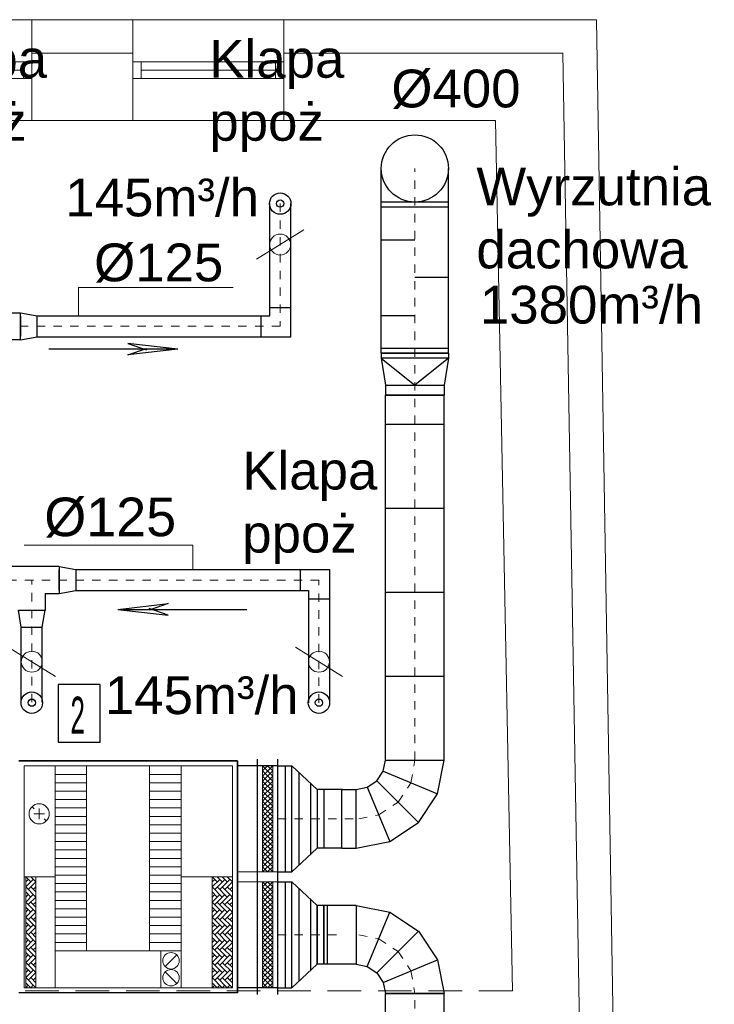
# Model space of a CAD drawing. Extents: x 280060 to 689961, y 120405 to 160329.
# Tile 64 of 85: x 667139 to 667553, y 146486 to 147072. Entities that reach past the tile are written whole.
import ezdxf

# ---------------------------------------------------------------- set-up
doc = ezdxf.new("R2010")
doc.units = 0
doc.header["$MEASUREMENT"] = 0
doc.linetypes.add('3', pattern=[1, 0.5, -0.5])
doc.linetypes.add('{ Wide Dash }', pattern=[12, 4, -2, 4, -2])
for name, color, linetype, lineweight in [('KAM-pro Kocioł C.O.', 7, 'CONTINUOUS', 18), ('KAM-pro Opis Wentylacji', 7, 'CONTINUOUS', 5), ('KAM-pro Podkład Sanitarny', 253, 'CONTINUOUS', 25), ('KAM-pro Wentylacja', 161, 'CONTINUOUS', 5), ('KAM-pro Wentylacja Nawiew', 1, 'CONTINUOUS', 30), ('KAM-pro Wentylacja Wywiew', 161, 'CONTINUOUS', 30)]:
    doc.layers.add(name, color=color, linetype=linetype, lineweight=lineweight)
doc.styles.add('damian', font='arial.ttf')
doc.styles.add('pomieszczenia', font='lucon.TTF', dxfattribs={"width": 0.8})

msp = doc.modelspace()

# ---------------------------------------------------------------- linework, layer by layer
at = {"layer": 'KAM-pro Kocioł C.O.', "lineweight": 25}
for p, q in [((667187.31, 146676.1), (667162.39, 146676.1)), ((667162.39, 146676.1), (667162.39, 146641.92)), ((667187.31, 146641.92), (667187.31, 146676.1)), ((667162.39, 146641.92), (667187.31, 146641.92))]:
    msp.add_line(p, q, dxfattribs=at)
at = {"layer": 'KAM-pro Opis Wentylacji'}
for p, q in [((667308.51, 146946.71), (667280.42, 146929.26)), ((667174.48, 146912.38, -2.78), (667266.49, 146912.38, -2.78)), ((667174.48, 146912.38, -2.78), (667174.48, 146895.62)), ((667141.97, 146759.14), (667242.52, 146759.14)), ((667242.52, 146759.14), (667242.52, 146744.58)), ((667160.66, 146680.99), (667132.57, 146698.44)), ((667331.56, 146680.99), (667303.48, 146698.44)), ((667140.98, 146630.68), (667140.98, 146630.68)), ((667141.98, 146495.68), (667141.98, 146627.68)), ((667141.98, 146627.68), (667265.98, 146627.68)), ((667160.48, 146495.68), (667160.48, 146627.68)), ((667179.23, 146517.68), (667179.23, 146627.68)), ((667216.73, 146517.68), (667216.73, 146627.68)), ((667235.48, 146495.68), (667235.48, 146627.68)), ((667265.98, 146627.68), (667265.98, 146495.68)), ((667268.98, 146628.68), (667268.98, 146628.68)), ((667280.98, 146627.68), (667268.98, 146627.68)), ((667280.98, 146560.68), (667280.98, 146631.68)), ((667280.98, 146560.68), (667280.98, 146631.68)), ((667280.98, 146560.68), (667280.98, 146631.68)), ((667283.98, 146564.68), (667283.98, 146627.68)), ((667283.98, 146627.68), (667289.98, 146627.68)), ((667289.98, 146621.68), (667283.98, 146627.68)), ((667289.98, 146627.68), (667283.98, 146621.68)), ((667286.98, 146627.68), (667283.98, 146624.68)), ((667283.98, 146627.68), (667283.98, 146627.68)), ((667283.98, 146564.68), (667283.98, 146627.68)), ((667283.98, 146627.68), (667289.98, 146627.68)), ((667289.98, 146621.68), (667283.98, 146627.68)), ((667289.98, 146627.68), (667283.98, 146621.68)), ((667286.98, 146627.68), (667283.98, 146624.68)), ((667283.98, 146627.68), (667283.98, 146627.68)), ((667289.98, 146624.68), (667286.98, 146627.68)), ((667289.98, 146624.68), (667286.98, 146627.68)), ((667289.98, 146627.68), (667289.98, 146564.68)), ((667289.98, 146627.68), (667289.98, 146627.68)), ((667289.98, 146627.68), (667289.98, 146564.68)), ((667289.98, 146627.68), (667289.98, 146627.68)), ((667160.48, 146622.68), (667179.23, 146622.68)), ((667235.48, 146622.68), (667216.73, 146622.68)), ((667289.98, 146618.68), (667283.98, 146624.68)), ((667289.98, 146624.68), (667283.98, 146618.68)), ((667289.98, 146618.68), (667283.98, 146624.68)), ((667289.98, 146624.68), (667283.98, 146618.68)), ((667289.98, 146615.68), (667283.98, 146621.68)), ((667289.98, 146621.68), (667283.98, 146615.68)), ((667289.98, 146615.68), (667283.98, 146621.68)), ((667289.98, 146621.68), (667283.98, 146615.68)), ((667160.48, 146617.68), (667179.23, 146617.68)), ((667235.48, 146617.68), (667216.73, 146617.68)), ((667289.98, 146612.68), (667283.98, 146618.68)), ((667289.98, 146618.68), (667283.98, 146612.68)), ((667289.98, 146612.68), (667283.98, 146618.68)), ((667289.98, 146618.68), (667283.98, 146612.68)), ((667289.98, 146609.68), (667283.98, 146615.68)), ((667289.98, 146615.68), (667283.98, 146609.68)), ((667289.98, 146609.68), (667283.98, 146615.68)), ((667289.98, 146615.68), (667283.98, 146609.68)), ((667160.48, 146612.68), (667179.23, 146612.68)), ((667235.48, 146612.68), (667216.73, 146612.68)), ((667289.98, 146606.68), (667283.98, 146612.68)), ((667289.98, 146612.68), (667283.98, 146606.68)), ((667289.98, 146606.68), (667283.98, 146612.68)), ((667289.98, 146612.68), (667283.98, 146606.68)), ((667289.98, 146603.68), (667283.98, 146609.68)), ((667289.98, 146609.68), (667283.98, 146603.68)), ((667289.98, 146603.68), (667283.98, 146609.68)), ((667289.98, 146609.68), (667283.98, 146603.68)), ((667146.73, 146603.42), (667147.98, 146602.18)), ((667160.48, 146607.68), (667179.23, 146607.68)), ((667235.48, 146607.68), (667216.73, 146607.68)), ((667289.98, 146600.68), (667283.98, 146606.68)), ((667289.98, 146606.68), (667283.98, 146600.68)), ((667289.98, 146600.68), (667283.98, 146606.68)), ((667289.98, 146606.68), (667283.98, 146600.68)), ((667289.98, 146597.68), (667283.98, 146603.68)), ((667289.98, 146603.68), (667283.98, 146597.68)), ((667289.98, 146597.68), (667283.98, 146603.68)), ((667289.98, 146603.68), (667283.98, 146597.68)), ((667154.18, 146599.18), (667147.78, 146599.18)), ((667150.98, 146595.98), (667150.98, 146602.38)), ((667160.48, 146602.68), (667179.23, 146602.68)), ((667160.48, 146597.68), (667179.23, 146597.68)), ((667235.48, 146602.68), (667216.73, 146602.68)), ((667235.48, 146597.68), (667216.73, 146597.68)), ((667289.98, 146594.68), (667283.98, 146600.68)), ((667289.98, 146600.68), (667283.98, 146594.68)), ((667289.98, 146594.68), (667283.98, 146600.68)), ((667289.98, 146600.68), (667283.98, 146594.68)), ((667289.98, 146591.68), (667283.98, 146597.68)), ((667289.98, 146597.68), (667283.98, 146591.68)), ((667289.98, 146591.68), (667283.98, 146597.68)), ((667289.98, 146597.68), (667283.98, 146591.68)), ((667155.22, 146594.94), (667153.98, 146596.18)), ((667160.48, 146592.68), (667179.23, 146592.68)), ((667235.48, 146592.68), (667216.73, 146592.68)), ((667289.98, 146588.68), (667283.98, 146594.68)), ((667289.98, 146594.68), (667283.98, 146588.68)), ((667289.98, 146588.68), (667283.98, 146594.68)), ((667289.98, 146594.68), (667283.98, 146588.68)), ((667289.98, 146585.68), (667283.98, 146591.68)), ((667289.98, 146591.68), (667283.98, 146585.68)), ((667289.98, 146585.68), (667283.98, 146591.68)), ((667289.98, 146591.68), (667283.98, 146585.68)), ((667160.48, 146587.68), (667179.23, 146587.68)), ((667235.48, 146587.68), (667216.73, 146587.68)), ((667289.98, 146582.68), (667283.98, 146588.68)), ((667289.98, 146588.68), (667283.98, 146582.68)), ((667289.98, 146582.68), (667283.98, 146588.68)), ((667289.98, 146588.68), (667283.98, 146582.68)), ((667160.48, 146582.68), (667179.23, 146582.68)), ((667235.48, 146582.68), (667216.73, 146582.68)), ((667289.98, 146579.68), (667283.98, 146585.68)), ((667289.98, 146585.68), (667283.98, 146579.68)), ((667289.98, 146579.68), (667283.98, 146585.68)), ((667289.98, 146585.68), (667283.98, 146579.68)), ((667289.98, 146576.68), (667283.98, 146582.68)), ((667289.98, 146582.68), (667283.98, 146576.68)), ((667289.98, 146576.68), (667283.98, 146582.68)), ((667289.98, 146582.68), (667283.98, 146576.68)), ((667160.48, 146577.68), (667179.23, 146577.68)), ((667235.48, 146577.68), (667216.73, 146577.68)), ((667289.98, 146573.68), (667283.98, 146579.68)), ((667289.98, 146579.68), (667283.98, 146573.68)), ((667289.98, 146573.68), (667283.98, 146579.68)), ((667289.98, 146579.68), (667283.98, 146573.68)), ((667289.98, 146570.68), (667283.98, 146576.68)), ((667289.98, 146576.68), (667283.98, 146570.68)), ((667289.98, 146570.68), (667283.98, 146576.68)), ((667289.98, 146576.68), (667283.98, 146570.68)), ((667160.48, 146572.68), (667179.23, 146572.68)), ((667235.48, 146572.68), (667216.73, 146572.68)), ((667289.98, 146567.68), (667283.98, 146573.68)), ((667289.98, 146573.68), (667283.98, 146567.68)), ((667289.98, 146567.68), (667283.98, 146573.68)), ((667289.98, 146573.68), (667283.98, 146567.68)), ((667289.98, 146564.68), (667283.98, 146570.68)), ((667289.98, 146570.68), (667283.98, 146564.68)), ((667289.98, 146564.68), (667283.98, 146570.68)), ((667289.98, 146570.68), (667283.98, 146564.68)), ((667160.48, 146567.68), (667179.23, 146567.68)), ((667160.48, 146562.68), (667179.23, 146562.68)), ((667235.48, 146567.68), (667216.73, 146567.68)), ((667235.48, 146562.68), (667216.73, 146562.68)), ((667280.98, 146564.68), (667268.98, 146564.68)), ((667280.98, 146564.68), (667268.98, 146564.68)), ((667292.98, 146564.68), (667280.98, 146564.68)), ((667292.98, 146564.68), (667280.98, 146564.68)), ((667280.98, 146491.68), (667280.98, 146562.68)), ((667280.98, 146491.68), (667280.98, 146562.68)), ((667280.98, 146491.68), (667280.98, 146562.68)), ((667286.98, 146564.68), (667283.98, 146567.68)), ((667286.98, 146564.68), (667283.98, 146567.68)), ((667289.98, 146564.68), (667283.98, 146564.68)), ((667283.98, 146564.68), (667283.98, 146564.68)), ((667289.98, 146564.68), (667283.98, 146564.68)), ((667283.98, 146564.68), (667283.98, 146564.68)), ((667289.98, 146567.68), (667286.98, 146564.68)), ((667289.98, 146567.68), (667286.98, 146564.68)), ((667289.98, 146564.68), (667289.98, 146564.68)), ((667289.98, 146564.68), (667289.98, 146564.68)), ((667160.48, 146561.68), (667141.98, 146561.68)), ((667142.98, 146495.68), (667142.98, 146561.68)), ((667142.98, 146561.68), (667148.98, 146561.68)), ((667145.98, 146558.68), (667142.98, 146561.68)), ((667144.48, 146560.18), (667142.98, 146558.68)), ((667147.48, 146560.18), (667142.98, 146555.68)), ((667142.98, 146558.68), (667142.98, 146558.68)), ((667148.98, 146558.68), (667144.48, 146554.18)), ((667148.98, 146558.68), (667145.98, 146561.68)), ((667148.98, 146561.68), (667148.98, 146495.68)), ((667148.98, 146561.68), (667148.98, 146561.68)), ((667160.48, 146557.68), (667179.23, 146557.68)), ((667235.48, 146557.68), (667216.73, 146557.68)), ((667259.98, 146561.68), (667235.48, 146561.68)), ((667253.98, 146495.68), (667253.98, 146561.68)), ((667253.98, 146561.68), (667265.98, 146561.68)), ((667256.98, 146558.68), (667253.98, 146561.68)), ((667255.48, 146560.18), (667253.98, 146558.68)), ((667258.48, 146560.18), (667253.98, 146555.68)), ((667261.48, 146560.18), (667255.48, 146554.18)), ((667259.98, 146558.68), (667256.98, 146561.68)), ((667264.48, 146560.18), (667258.48, 146554.18)), ((667262.98, 146558.68), (667259.98, 146561.68)), ((667265.98, 146558.68), (667261.48, 146554.18)), ((667265.98, 146558.68), (667262.98, 146561.68)), ((667265.98, 146561.68), (667265.98, 146495.68)), ((667265.98, 146561.68), (667265.98, 146561.68)), ((667280.98, 146558.68), (667268.98, 146558.68)), ((667280.98, 146558.68), (667268.98, 146558.68)), ((667292.98, 146558.68), (667280.98, 146558.68)), ((667292.98, 146558.68), (667280.98, 146558.68)), ((667283.98, 146495.68), (667283.98, 146558.68)), ((667283.98, 146558.68), (667289.98, 146558.68)), ((667289.98, 146552.68), (667283.98, 146558.68)), ((667289.98, 146558.68), (667283.98, 146552.68)), ((667286.98, 146558.68), (667283.98, 146555.68)), ((667283.98, 146558.68), (667283.98, 146558.68)), ((667283.98, 146495.68), (667283.98, 146558.68)), ((667283.98, 146558.68), (667289.98, 146558.68)), ((667289.98, 146552.68), (667283.98, 146558.68)), ((667289.98, 146558.68), (667283.98, 146552.68)), ((667286.98, 146558.68), (667283.98, 146555.68)), ((667283.98, 146558.68), (667283.98, 146558.68)), ((667289.98, 146555.68), (667286.98, 146558.68)), ((667289.98, 146555.68), (667286.98, 146558.68)), ((667289.98, 146558.68), (667289.98, 146495.68)), ((667289.98, 146558.68), (667289.98, 146558.68)), ((667289.98, 146558.68), (667289.98, 146495.68)), ((667289.98, 146558.68), (667289.98, 146558.68)), ((667148.98, 146549.68), (667142.98, 146555.68)), ((667145.98, 146549.68), (667142.98, 146552.68)), ((667144.48, 146551.18), (667142.98, 146549.68)), ((667147.48, 146551.18), (667142.98, 146546.68)), ((667148.98, 146552.68), (667145.98, 146555.68)), ((667148.98, 146555.68), (667147.48, 146554.18)), ((667148.98, 146555.68), (667148.98, 146555.68)), ((667160.48, 146552.68), (667179.23, 146552.68)), ((667235.48, 146552.68), (667216.73, 146552.68)), ((667259.98, 146549.68), (667253.98, 146555.68)), ((667256.98, 146549.68), (667253.98, 146552.68)), ((667255.48, 146551.18), (667253.98, 146549.68)), ((667258.48, 146551.18), (667253.98, 146546.68)), ((667261.48, 146551.18), (667255.48, 146545.18)), ((667262.98, 146549.68), (667256.98, 146555.68)), ((667264.48, 146551.18), (667258.48, 146545.18)), ((667265.98, 146549.68), (667259.98, 146555.68)), ((667265.98, 146552.68), (667262.98, 146555.68)), ((667265.98, 146555.68), (667264.48, 146554.18)), ((667265.98, 146555.68), (667265.98, 146555.68)), ((667289.98, 146549.68), (667283.98, 146555.68)), ((667289.98, 146555.68), (667283.98, 146549.68)), ((667289.98, 146549.68), (667283.98, 146555.68)), ((667289.98, 146555.68), (667283.98, 146549.68)), ((667289.98, 146546.68), (667283.98, 146552.68)), ((667289.98, 146552.68), (667283.98, 146546.68)), ((667289.98, 146546.68), (667283.98, 146552.68)), ((667289.98, 146552.68), (667283.98, 146546.68)), ((667142.98, 146549.68), (667142.98, 146549.68)), ((667148.98, 146540.68), (667142.98, 146546.68)), ((667148.98, 146549.68), (667144.48, 146545.18)), ((667148.98, 146543.68), (667145.98, 146546.68)), ((667148.98, 146546.68), (667147.48, 146545.18)), ((667148.98, 146546.68), (667148.98, 146546.68)), ((667160.48, 146547.68), (667179.23, 146547.68)), ((667235.48, 146547.68), (667216.73, 146547.68)), ((667259.98, 146540.68), (667253.98, 146546.68)), ((667262.98, 146540.68), (667256.98, 146546.68)), ((667265.98, 146540.68), (667259.98, 146546.68)), ((667265.98, 146549.68), (667261.48, 146545.18)), ((667265.98, 146543.68), (667262.98, 146546.68)), ((667265.98, 146546.68), (667264.48, 146545.18)), ((667265.98, 146546.68), (667265.98, 146546.68)), ((667289.98, 146543.68), (667283.98, 146549.68)), ((667289.98, 146549.68), (667283.98, 146543.68)), ((667289.98, 146543.68), (667283.98, 146549.68)), ((667289.98, 146549.68), (667283.98, 146543.68)), ((667289.98, 146540.68), (667283.98, 146546.68)), ((667289.98, 146546.68), (667283.98, 146540.68)), ((667289.98, 146540.68), (667283.98, 146546.68)), ((667289.98, 146546.68), (667283.98, 146540.68)), ((667145.98, 146540.68), (667142.98, 146543.68)), ((667144.48, 146542.18), (667142.98, 146540.68)), ((667147.48, 146542.18), (667142.98, 146537.68)), ((667142.98, 146540.68), (667142.98, 146540.68)), ((667148.98, 146540.68), (667144.48, 146536.18)), ((667160.48, 146542.68), (667179.23, 146542.68)), ((667235.48, 146542.68), (667216.73, 146542.68)), ((667256.98, 146540.68), (667253.98, 146543.68)), ((667255.48, 146542.18), (667253.98, 146540.68)), ((667258.48, 146542.18), (667253.98, 146537.68)), ((667261.48, 146542.18), (667255.48, 146536.18)), ((667264.48, 146542.18), (667258.48, 146536.18)), ((667265.98, 146540.68), (667261.48, 146536.18)), ((667289.98, 146537.68), (667283.98, 146543.68)), ((667289.98, 146543.68), (667283.98, 146537.68)), ((667289.98, 146537.68), (667283.98, 146543.68)), ((667289.98, 146543.68), (667283.98, 146537.68)), ((667289.98, 146534.68), (667283.98, 146540.68)), ((667289.98, 146540.68), (667283.98, 146534.68)), ((667289.98, 146534.68), (667283.98, 146540.68)), ((667289.98, 146540.68), (667283.98, 146534.68)), ((667148.98, 146531.68), (667142.98, 146537.68)), ((667145.98, 146531.68), (667142.98, 146534.68)), ((667144.48, 146533.18), (667142.98, 146531.68)), ((667147.48, 146533.18), (667142.98, 146528.68)), ((667148.98, 146534.68), (667145.98, 146537.68)), ((667148.98, 146537.68), (667147.48, 146536.18)), ((667148.98, 146537.68), (667148.98, 146537.68)), ((667160.48, 146537.68), (667179.23, 146537.68)), ((667235.48, 146537.68), (667216.73, 146537.68)), ((667259.98, 146531.68), (667253.98, 146537.68)), ((667256.98, 146531.68), (667253.98, 146534.68)), ((667255.48, 146533.18), (667253.98, 146531.68)), ((667258.48, 146533.18), (667253.98, 146528.68)), ((667261.48, 146533.18), (667255.48, 146527.18)), ((667262.98, 146531.68), (667256.98, 146537.68)), ((667264.48, 146533.18), (667258.48, 146527.18)), ((667265.98, 146531.68), (667259.98, 146537.68)), ((667265.98, 146534.68), (667262.98, 146537.68)), ((667265.98, 146537.68), (667264.48, 146536.18)), ((667265.98, 146537.68), (667265.98, 146537.68)), ((667289.98, 146531.68), (667283.98, 146537.68)), ((667289.98, 146537.68), (667283.98, 146531.68)), ((667289.98, 146531.68), (667283.98, 146537.68)), ((667289.98, 146537.68), (667283.98, 146531.68)), ((667289.98, 146528.68), (667283.98, 146534.68)), ((667289.98, 146534.68), (667283.98, 146528.68)), ((667289.98, 146528.68), (667283.98, 146534.68)), ((667289.98, 146534.68), (667283.98, 146528.68)), ((667142.98, 146531.68), (667142.98, 146531.68)), ((667148.98, 146522.68), (667142.98, 146528.68)), ((667148.98, 146531.68), (667144.48, 146527.18)), ((667148.98, 146525.68), (667145.98, 146528.68)), ((667148.98, 146528.68), (667147.48, 146527.18)), ((667148.98, 146528.68), (667148.98, 146528.68)), ((667160.48, 146532.68), (667179.23, 146532.68)), ((667160.48, 146527.68), (667179.23, 146527.68)), ((667235.48, 146532.68), (667216.73, 146532.68)), ((667235.48, 146527.68), (667216.73, 146527.68)), ((667259.98, 146522.68), (667253.98, 146528.68)), ((667262.98, 146522.68), (667256.98, 146528.68)), ((667265.98, 146522.68), (667259.98, 146528.68)), ((667265.98, 146531.68), (667261.48, 146527.18)), ((667265.98, 146525.68), (667262.98, 146528.68)), ((667265.98, 146528.68), (667264.48, 146527.18)), ((667265.98, 146528.68), (667265.98, 146528.68)), ((667289.98, 146525.68), (667283.98, 146531.68)), ((667289.98, 146531.68), (667283.98, 146525.68)), ((667289.98, 146525.68), (667283.98, 146531.68)), ((667289.98, 146531.68), (667283.98, 146525.68)), ((667289.98, 146522.68), (667283.98, 146528.68)), ((667289.98, 146528.68), (667283.98, 146522.68)), ((667289.98, 146522.68), (667283.98, 146528.68)), ((667289.98, 146528.68), (667283.98, 146522.68)), ((667145.98, 146522.68), (667142.98, 146525.68)), ((667144.48, 146524.18), (667142.98, 146522.68)), ((667147.48, 146524.18), (667142.98, 146519.68)), ((667142.98, 146522.68), (667142.98, 146522.68)), ((667148.98, 146522.68), (667144.48, 146518.18)), ((667160.48, 146522.68), (667179.23, 146522.68)), ((667235.48, 146522.68), (667216.73, 146522.68)), ((667256.98, 146522.68), (667253.98, 146525.68)), ((667255.48, 146524.18), (667253.98, 146522.68)), ((667258.48, 146524.18), (667253.98, 146519.68)), ((667261.48, 146524.18), (667255.48, 146518.18)), ((667264.48, 146524.18), (667258.48, 146518.18)), ((667265.98, 146522.68), (667261.48, 146518.18)), ((667289.98, 146519.68), (667283.98, 146525.68)), ((667289.98, 146525.68), (667283.98, 146519.68)), ((667289.98, 146519.68), (667283.98, 146525.68)), ((667289.98, 146525.68), (667283.98, 146519.68)), ((667289.98, 146516.68), (667283.98, 146522.68)), ((667289.98, 146522.68), (667283.98, 146516.68)), ((667289.98, 146516.68), (667283.98, 146522.68)), ((667289.98, 146522.68), (667283.98, 146516.68)), ((667148.98, 146513.68), (667142.98, 146519.68)), ((667145.98, 146513.68), (667142.98, 146516.68)), ((667148.98, 146516.68), (667145.98, 146519.68)), ((667148.98, 146519.68), (667147.48, 146518.18)), ((667148.98, 146519.68), (667148.98, 146519.68)), ((667235.48, 146517.68), (667160.48, 146517.68)), ((667223.48, 146495.68), (667223.48, 146517.68)), ((667235.48, 146495.68), (667235.48, 146517.68)), ((667259.98, 146513.68), (667253.98, 146519.68)), ((667256.98, 146513.68), (667253.98, 146516.68)), ((667262.98, 146513.68), (667256.98, 146519.68)), ((667265.98, 146513.68), (667259.98, 146519.68)), ((667265.98, 146516.68), (667262.98, 146519.68)), ((667265.98, 146519.68), (667264.48, 146518.18)), ((667265.98, 146519.68), (667265.98, 146519.68)), ((667289.98, 146513.68), (667283.98, 146519.68)), ((667289.98, 146519.68), (667283.98, 146513.68)), ((667289.98, 146513.68), (667283.98, 146519.68)), ((667289.98, 146519.68), (667283.98, 146513.68)), ((667289.98, 146510.68), (667283.98, 146516.68)), ((667289.98, 146516.68), (667283.98, 146510.68)), ((667289.98, 146510.68), (667283.98, 146516.68)), ((667289.98, 146516.68), (667283.98, 146510.68)), ((667144.48, 146515.18), (667142.98, 146513.68)), ((667147.48, 146515.18), (667142.98, 146510.68)), ((667142.98, 146513.68), (667142.98, 146513.68)), ((667148.98, 146504.68), (667142.98, 146510.68)), ((667148.98, 146513.68), (667144.48, 146509.18)), ((667148.98, 146507.68), (667145.98, 146510.68)), ((667148.98, 146510.68), (667147.48, 146509.18)), ((667148.98, 146510.68), (667148.98, 146510.68)), ((667232.94, 146515.2), (667226.01, 146508.27)), ((667255.48, 146515.18), (667253.98, 146513.68)), ((667258.48, 146515.18), (667253.98, 146510.68)), ((667259.98, 146504.68), (667253.98, 146510.68)), ((667261.48, 146515.18), (667255.48, 146509.18)), ((667262.98, 146504.68), (667256.98, 146510.68)), ((667264.48, 146515.18), (667258.48, 146509.18)), ((667265.98, 146504.68), (667259.98, 146510.68)), ((667265.98, 146513.68), (667261.48, 146509.18)), ((667265.98, 146507.68), (667262.98, 146510.68)), ((667265.98, 146510.68), (667264.48, 146509.18)), ((667265.98, 146510.68), (667265.98, 146510.68)), ((667289.98, 146507.68), (667283.98, 146513.68)), ((667289.98, 146513.68), (667283.98, 146507.68)), ((667289.98, 146507.68), (667283.98, 146513.68)), ((667289.98, 146513.68), (667283.98, 146507.68)), ((667289.98, 146504.68), (667283.98, 146510.68)), ((667289.98, 146510.68), (667283.98, 146504.68)), ((667289.98, 146504.68), (667283.98, 146510.68)), ((667289.98, 146510.68), (667283.98, 146504.68)), ((667145.98, 146504.68), (667142.98, 146507.68)), ((667144.48, 146506.18), (667142.98, 146504.68)), ((667147.48, 146506.18), (667142.98, 146501.68)), ((667142.98, 146504.68), (667142.98, 146504.68)), ((667148.98, 146504.68), (667144.48, 146500.18)), ((667226.01, 146505.1), (667232.94, 146498.17)), ((667256.98, 146504.68), (667253.98, 146507.68)), ((667255.48, 146506.18), (667253.98, 146504.68)), ((667258.48, 146506.18), (667253.98, 146501.68)), ((667261.48, 146506.18), (667255.48, 146500.18)), ((667264.48, 146506.18), (667258.48, 146500.18)), ((667265.98, 146504.68), (667261.48, 146500.18)), ((667289.98, 146501.68), (667283.98, 146507.68)), ((667289.98, 146507.68), (667283.98, 146501.68)), ((667289.98, 146501.68), (667283.98, 146507.68)), ((667289.98, 146507.68), (667283.98, 146501.68)), ((667289.98, 146498.68), (667283.98, 146504.68)), ((667289.98, 146504.68), (667283.98, 146498.68)), ((667289.98, 146498.68), (667283.98, 146504.68)), ((667289.98, 146504.68), (667283.98, 146498.68)), ((667148.98, 146495.68), (667142.98, 146501.68)), ((667145.98, 146495.68), (667142.98, 146498.68)), ((667148.98, 146498.68), (667145.98, 146501.68)), ((667148.98, 146501.68), (667147.48, 146500.18)), ((667148.98, 146501.68), (667148.98, 146501.68)), ((667259.98, 146495.68), (667253.98, 146501.68)), ((667256.98, 146495.68), (667253.98, 146498.68)), ((667262.98, 146495.68), (667256.98, 146501.68)), ((667265.98, 146495.68), (667259.98, 146501.68)), ((667265.98, 146498.68), (667262.98, 146501.68)), ((667265.98, 146501.68), (667264.48, 146500.18)), ((667265.98, 146501.68), (667265.98, 146501.68)), ((667289.98, 146495.68), (667283.98, 146501.68)), ((667289.98, 146501.68), (667283.98, 146495.68)), ((667289.98, 146495.68), (667283.98, 146501.68)), ((667289.98, 146501.68), (667283.98, 146495.68)), ((667286.98, 146495.68), (667283.98, 146498.68)), ((667286.98, 146495.68), (667283.98, 146498.68)), ((667289.98, 146498.68), (667286.98, 146495.68)), ((667289.98, 146498.68), (667286.98, 146495.68)), ((667140.98, 146492.68), (667140.98, 146492.68)), ((667265.98, 146495.68), (667141.98, 146495.68)), ((667144.48, 146497.18), (667142.98, 146495.68)), ((667148.98, 146495.68), (667142.98, 146495.68)), ((667142.98, 146495.68), (667142.98, 146495.68)), ((667147.48, 146497.18), (667145.98, 146495.68)), ((667148.98, 146495.68), (667148.98, 146495.68)), ((667255.48, 146497.18), (667253.98, 146495.68)), ((667265.98, 146495.68), (667253.98, 146495.68)), ((667258.48, 146497.18), (667256.98, 146495.68)), ((667261.48, 146497.18), (667259.98, 146495.68)), ((667264.48, 146497.18), (667262.98, 146495.68)), ((667265.98, 146495.68), (667265.98, 146495.68)), ((667280.98, 146495.68), (667268.98, 146495.68)), ((667268.98, 146494.68), (667268.98, 146494.68)), ((667289.98, 146495.68), (667283.98, 146495.68)), ((667283.98, 146495.68), (667283.98, 146495.68)), ((667289.98, 146495.68), (667283.98, 146495.68)), ((667283.98, 146495.68), (667283.98, 146495.68)), ((667289.98, 146495.68), (667289.98, 146495.68)), ((667289.98, 146495.68), (667289.98, 146495.68))]:
    msp.add_line(p, q, dxfattribs=at)
at = {"layer": 'KAM-pro Opis Wentylacji', "lineweight": 30}
for p, q in [((667268.98, 146630.68), (667138.98, 146630.68)), ((667138.98, 146630.68), (667268.98, 146630.68)), ((667138.98, 146630.68), (667268.98, 146630.68)), ((667266.98, 146630.68), (667266.98, 146630.68)), ((667268.98, 146492.68), (667268.98, 146630.68)), ((667268.98, 146630.68), (667268.98, 146492.68)), ((667268.98, 146630.68), (667268.98, 146492.68)), ((667268.98, 146560.68), (667268.98, 146630.68)), ((667280.98, 146627.68), (667268.98, 146627.68)), ((667280.98, 146560.68), (667280.98, 146631.68)), ((667292.98, 146627.68), (667280.98, 146627.68)), ((667292.98, 146627.68), (667280.98, 146627.68)), ((667292.98, 146560.68), (667292.98, 146631.68)), ((667292.98, 146560.68), (667292.98, 146631.68)), ((667268.98, 146492.68), (667268.98, 146562.68)), ((667268.98, 146492.68), (667268.98, 146562.68)), ((667280.98, 146491.68), (667280.98, 146562.68)), ((667292.98, 146491.68), (667292.98, 146562.68)), ((667292.98, 146491.68), (667292.98, 146562.68)), ((667268.98, 146492.68), (667138.98, 146492.68)), ((667268.98, 146492.68), (667138.98, 146492.68)), ((667268.98, 146492.68), (667138.98, 146492.68)), ((667266.98, 146492.68), (667266.98, 146492.68)), ((667280.98, 146495.68), (667268.98, 146495.68)), ((667292.98, 146495.68), (667280.98, 146495.68)), ((667292.98, 146495.68), (667280.98, 146495.68))]:
    msp.add_line(p, q, dxfattribs=at)
at = {"layer": 'KAM-pro Opis Wentylacji'}
for centre, radius in [((667294.46, 146937.98), 6.25), ((667146.61, 146689.72), 6.25), ((667317.52, 146689.72), 6.25), ((667150.98, 146599.18), 6), ((667229.48, 146511.73), 4.9), ((667229.48, 146501.63), 4.9)]:
    msp.add_circle(centre, radius, dxfattribs=at)
at = {"layer": 'KAM-pro Podkład Sanitarny', "lineweight": 20, "ltscale": 13}
for p, q in [((667056.7, 147071.81), (667146.7, 147071.81)), ((667206.7, 147071.81), (667146.7, 147071.81)), ((667146.7, 147071.81), (667206.7, 147071.81)), ((667146.7, 147071.81), (667146.7, 147011.81)), ((667206.7, 147071.81), (667206.7, 147011.81)), ((667206.7, 147071.81), (667296.7, 147071.81)), ((667482.7, 147071.81), (667296.7, 147071.81)), ((667296.7, 147071.81), (667482.7, 147071.81)), ((667296.7, 147071.81), (667296.7, 147011.81)), ((667482.7, 147071.81), (667492.7, 146468.81)), ((667206.7, 147051.81), (667146.7, 147051.81)), ((667146.7, 147051.81), (667206.7, 147051.81)), ((667462.7, 147051.81), (667296.7, 147051.81)), ((667296.7, 147051.81), (667462.7, 147051.81)), ((667472.7, 146468.81), (667462.7, 147051.81)), ((667462.7, 147051.81), (667472.7, 146468.81)), ((667056.7, 147046.81), (667146.7, 147046.81)), ((667141.7, 147036.81), (667141.7, 147046.81)), ((667206.7, 147046.81), (667296.7, 147046.81)), ((667211.7, 147036.81), (667211.7, 147046.81)), ((667291.7, 147036.81), (667291.7, 147046.81)), ((667061.7, 147041.81), (667141.7, 147041.81)), ((667211.7, 147041.81), (667291.7, 147041.81)), ((667056.7, 147036.81), (667146.7, 147036.81)), ((667206.7, 147036.81), (667296.7, 147036.81)), ((667206.7, 147036.81), (667211.7, 147036.81)), ((667056.7, 147011.81), (667146.7, 147011.81)), ((667206.7, 147011.81), (667146.7, 147011.81)), ((667146.7, 147011.81), (667206.7, 147011.81)), ((667206.7, 147011.81), (667296.7, 147011.81)), ((667422.7, 147011.81), (667296.7, 147011.81)), ((667296.7, 147011.81), (667422.7, 147011.81)), ((667432.7, 146493.81), (667422.7, 147011.81))]:
    msp.add_line(p, q, dxfattribs=at)
at = {"layer": 'KAM-pro Podkład Sanitarny', "linetype": '{ Wide Dash }', "lineweight": 20, "ltscale": 5}
msp.add_line((667432.7, 146493.81), (665668.7, 146493.81), dxfattribs=at)
at = {"layer": 'KAM-pro Wentylacja', "color": 3, "linetype": '3', "ltscale": 10}
for p, q in [((667374.63, 146631.18), (667374.63, 146983.28)), ((667294.46, 146962.37), (667294.46, 146889.37)), ((667294.46, 146889.37), (665748.6, 146889.37)), ((667317.52, 146738.33), (666744.3, 146738.33)), ((667146.61, 146665.64), (667146.61, 146738.33)), ((667317.52, 146665.33), (667317.52, 146738.33)), ((667372.28, 146617.66), (667374.63, 146631.18)), ((667364.62, 146606.19), (667372.28, 146617.66)), ((667353.15, 146598.53), (667364.62, 146606.19)), ((667341.35, 146596.18), (667353.15, 146598.53)), ((667292.98, 146596.18, 1.2), (667341.35, 146596.18, 1.2)), ((667292.98, 146527.18), (667332.95, 146527.18)), ((667341.35, 146527.18), (667353.15, 146524.83)), ((667353.15, 146524.83), (667364.62, 146517.17)), ((667364.62, 146517.17), (667372.28, 146505.71)), ((667372.28, 146505.71), (667374.63, 146492.18)), ((667374.63, 146333.28), (667374.63, 146492.18))]:
    msp.add_line(p, q, dxfattribs=at)
at = {"layer": 'KAM-pro Wentylacja Nawiew'}
for p, q in [((667288.21, 146895.62), (667288.21, 146962.37)), ((667300.71, 146883.12), (667300.71, 146962.37)), ((667131.56, 146897.37), (667139.81, 146897.37)), ((667139.81, 146881.37), (667139.81, 146897.37)), ((667139.81, 146897.37), (667149.81, 146895.62)), ((667288.21, 146900.62), (667300.71, 146900.62)), ((667139.81, 146895.37), (667139.81, 146883.37)), ((667149.81, 146895.62), (667288.21, 146895.62)), ((667149.81, 146883.12), (667149.81, 146895.62)), ((667283.21, 146883.12), (667283.21, 146895.62)), ((667139.81, 146881.37), (666990.38, 146881.37)), ((667139.81, 146881.37), (667149.81, 146883.12)), ((667149.81, 146883.12), (667300.71, 146883.12)), ((667292.98, 146558.68), (667301.48, 146558.68)), ((667301.48, 146495.68), (667301.48, 146558.68)), ((667301.48, 146558.68), (667316.48, 146544.68)), ((667339.63, 146544.68), (667316.48, 146544.68)), ((667316.48, 146509.68), (667316.48, 146544.68)), ((667316.48, 146544.68), (667316.48, 146509.68)), ((667339.63, 146544.68), (667339.63, 146509.68)), ((667339.63, 146544.68), (667359.72, 146540.68)), ((667359.72, 146540.68), (667376.75, 146529.3)), ((667376.75, 146529.3), (667388.13, 146512.27)), ((667301.48, 146495.68), (667316.48, 146509.68)), ((667339.63, 146509.68), (667316.48, 146509.68)), ((667339.63, 146509.68), (667346.32, 146508.35)), ((667388.13, 146512.27), (667392.13, 146492.18)), ((667346.32, 146508.35), (667352, 146504.56)), ((667352, 146504.56), (667355.8, 146498.88)), ((667355.8, 146498.88), (667357.13, 146492.18)), ((667292.98, 146495.68), (667301.48, 146495.68)), ((667357.13, 146476.78), (667357.13, 146492.18)), ((667392.13, 146492.18), (667357.13, 146492.18)), ((667392.13, 146492.18), (667357.13, 146492.18)), ((667392.13, 146476.78), (667392.13, 146492.18))]:
    msp.add_line(p, q, dxfattribs=at)
at = {"layer": 'KAM-pro Wentylacja Nawiew', "lineweight": 25}
for p, q in [((667203.67, 146879.17), (667214.93, 146875.28)), ((667233.51, 146875.74), (667203.67, 146879.17)), ((667233.51, 146875.74), (667156.81, 146875.74)), ((667203.67, 146872.3), (667214.93, 146876.19)), ((667233.51, 146875.74), (667203.67, 146872.3)), ((667297.48, 146558.68), (667297.48, 146495.68)), ((667305.48, 146554.95), (667305.48, 146499.41)), ((667312.48, 146548.41), (667312.48, 146505.95)), ((667320.48, 146509.68), (667320.48, 146544.68)), ((667320.48, 146544.68), (667320.48, 146509.68)), ((667322.58, 146509.68), (667322.58, 146544.68)), ((667346.32, 146508.35), (667359.72, 146540.68)), ((667352, 146504.56), (667376.75, 146529.3)), ((667355.8, 146498.88), (667388.13, 146512.27)), ((667357.13, 146492.18), (667392.13, 146492.18))]:
    msp.add_line(p, q, dxfattribs=at)
for radius in [6.37, 2.17]:
    msp.add_circle((667294.46, 146962.37), radius, dxfattribs=at)
at = {"layer": 'KAM-pro Wentylacja Wywiew'}
for p, q in [((667354.63, 146873.28), (667354.63, 146983.28)), ((667394.63, 146873.28), (667394.63, 146983.28)), ((667394.63, 146963.28), (667354.63, 146963.28)), ((667394.63, 146960.28), (667354.63, 146960.28)), ((667354.63, 146876.28), (667394.63, 146876.28)), ((667394.63, 146873.28), (667354.63, 146873.28)), ((667354.63, 146873.28), (667354.63, 146870.28)), ((667354.63, 146873.28), (667394.63, 146873.28)), ((667394.63, 146873.28), (667394.63, 146870.28)), ((667394.63, 146870.28), (667354.63, 146870.28)), ((667354.63, 146870.28), (667357.13, 146854.28)), ((667394.63, 146870.28), (667392.13, 146854.28)), ((667357.13, 146854.28), (667357.13, 146848.28)), ((667392.13, 146854.28), (667392.13, 146848.28)), ((667392.13, 146848.28), (667357.13, 146848.28)), ((667392.13, 146848.28), (667357.13, 146848.28)), ((667357.13, 146848.28), (667392.13, 146848.28)), ((667357.13, 146631.18), (667357.13, 146848.28)), ((667392.13, 146631.18), (667392.13, 146848.28)), ((667357.13, 146831.18), (667392.13, 146831.18)), ((667357.13, 146781.18), (667392.13, 146781.18)), ((667162.86, 146746.33), (667013.44, 146746.33)), ((667162.86, 146746.33), (667162.86, 146730.33)), ((667162.86, 146746.33), (667172.86, 146744.58)), ((667162.86, 146732.33), (667162.86, 146744.33)), ((667172.86, 146744.58), (667323.77, 146744.58)), ((667172.86, 146744.58), (667172.86, 146732.08)), ((667306.27, 146744.58), (667306.27, 146732.08)), ((667323.77, 146744.58), (667323.77, 146665.33)), ((667154.61, 146730.33), (667162.86, 146730.33)), ((667154.61, 146730.33), (667154.61, 146720.33)), ((667162.86, 146730.33), (667172.86, 146732.08)), ((667172.86, 146732.08), (667311.27, 146732.08)), ((667311.27, 146732.08), (667311.27, 146665.33)), ((667311.27, 146727.08), (667323.77, 146727.08)), ((667357.13, 146731.18), (667392.13, 146731.18)), ((667138.61, 146720.33), (667154.61, 146720.33)), ((667140.36, 146710.33), (667138.61, 146720.33)), ((667152.86, 146710.33), (667154.61, 146720.33)), ((667140.36, 146665.64), (667140.36, 146710.33)), ((667140.36, 146710.33), (667152.86, 146710.33)), ((667152.86, 146665.64), (667152.86, 146710.33)), ((667357.13, 146681.18), (667392.13, 146681.18)), ((667292.98, 146627.68), (667301.48, 146627.68)), ((667301.48, 146564.68), (667301.48, 146627.68)), ((667301.48, 146627.68), (667316.48, 146613.68)), ((667355.8, 146624.48), (667357.13, 146631.18)), ((667357.13, 146631.18), (667392.13, 146631.18)), ((667388.13, 146611.09), (667392.13, 146631.18)), ((667352, 146618.81), (667355.8, 146624.48)), ((667339.63, 146613.68), (667346.32, 146615.01)), ((667346.32, 146615.01), (667352, 146618.81)), ((667331.28, 146613.68), (667316.48, 146613.68)), ((667316.48, 146613.68), (667316.48, 146578.68)), ((667331.23, 146578.68), (667331.23, 146613.68)), ((667331.23, 146613.68), (667339.63, 146613.68)), ((667339.63, 146578.68), (667339.63, 146613.68)), ((667376.75, 146594.06), (667388.13, 146611.09)), ((667359.72, 146582.68), (667376.75, 146594.06)), ((667339.63, 146578.68), (667359.72, 146582.68)), ((667301.48, 146564.68), (667316.48, 146578.68)), ((667331.28, 146578.68), (667316.48, 146578.68)), ((667331.23, 146578.68), (667339.63, 146578.68)), ((667292.98, 146564.68), (667301.48, 146564.68))]:
    msp.add_line(p, q, dxfattribs=at)
at = {"layer": 'KAM-pro Wentylacja Wywiew', "lineweight": 25}
for p, q in [((667354.63, 146940.78), (667374.63, 146940.78)), ((667394.63, 146918.28), (667374.63, 146918.28)), ((667354.63, 146895.78), (667374.63, 146895.78)), ((667354.63, 146870.28), (667374.63, 146854.28)), ((667394.63, 146870.28), (667374.63, 146854.28)), ((667357.13, 146854.28), (667392.13, 146854.28)), ((667197.85, 146720.84), (667227.68, 146724.28)), ((667197.85, 146720.84), (667274.55, 146720.84)), ((667197.85, 146720.84), (667227.68, 146717.4)), ((667227.68, 146724.28), (667216.42, 146720.39)), ((667227.68, 146717.4), (667216.42, 146721.3)), ((667297.48, 146627.68), (667297.48, 146564.68)), ((667305.48, 146623.95), (667305.48, 146568.41)), ((667355.8, 146624.48), (667388.13, 146611.09)), ((667312.48, 146617.41), (667312.48, 146574.95)), ((667346.32, 146615.01), (667359.72, 146582.68)), ((667352, 146618.81), (667376.75, 146594.06)), ((667320.48, 146613.68), (667320.48, 146578.68))]:
    msp.add_line(p, q, dxfattribs=at)
at = {"layer": 'KAM-pro Wentylacja Wywiew'}
msp.add_circle((667374.63, 146983.28), 20, dxfattribs=at)
at = {"layer": 'KAM-pro Wentylacja Wywiew', "lineweight": 25}
for centre, radius in [((667146.61, 146665.33), 6.37), ((667317.52, 146665.33), 6.37), ((667146.61, 146665.33), 2.17), ((667317.52, 146665.33), 2.17)]:
    msp.add_circle(centre, radius, dxfattribs=at)

# ---------------------------------------------------------------- texts
at = {"layer": 'KAM-pro Kocioł C.O.', "lineweight": 25, "style": 'pomieszczenia', "width": 0.5}
msp.add_text('2', height=21.95, dxfattribs=at).set_placement((667169.23, 146646.96))
at = {"layer": 'KAM-pro Wentylacja Nawiew', "lineweight": 25, "char_height": 22.5, "width": 101.0339, "attachment_point": 1, "style": 'damian'}
for s, insert in [('{\\fArial|b0|i0|c238|p34;Klapa ppoż}', (667075.36, 147059.78)), ('{\\fArial|b0|i0|c238|p34;Klapa ppoż}', (667252.29, 147059.78)), ('145m³/h', (667166.56, 146977.27)), ('%%C125', (667183.7, 146938.61))]:
    msp.add_mtext(s, dxfattribs=dict(at, insert=insert))
at = {"layer": 'KAM-pro Wentylacja Wywiew', "lineweight": 25, "char_height": 22.5, "width": 101.0339, "attachment_point": 1, "style": 'damian'}
for s, insert in [('%%C400', (667360.64, 147042.09)), ('Wyrzutnia dachowa', (667411.23, 146983.81)), ('1380m³/h', (667413.32, 146913.45)), ('{\\fArial|b0|i0|c238|p34;Klapa ppoż}', (667271.88, 146814.69)), ('150m³/h', (667020.2, 146682.72)), ('145m³/h', (667190.09, 146681.03))]:
    msp.add_mtext(s, dxfattribs=dict(at, insert=insert))
at = {"layer": 'KAM-pro Wentylacja Wywiew', "lineweight": 25, "insert": (667193.29, 146775.47), "char_height": 22.9726, "width": 111.487, "attachment_point": 5}
msp.add_mtext('{\\fArial|b0|i0|c238|p34;%%C125}', dxfattribs=at)

doc.saveas('drawing.dxf')
